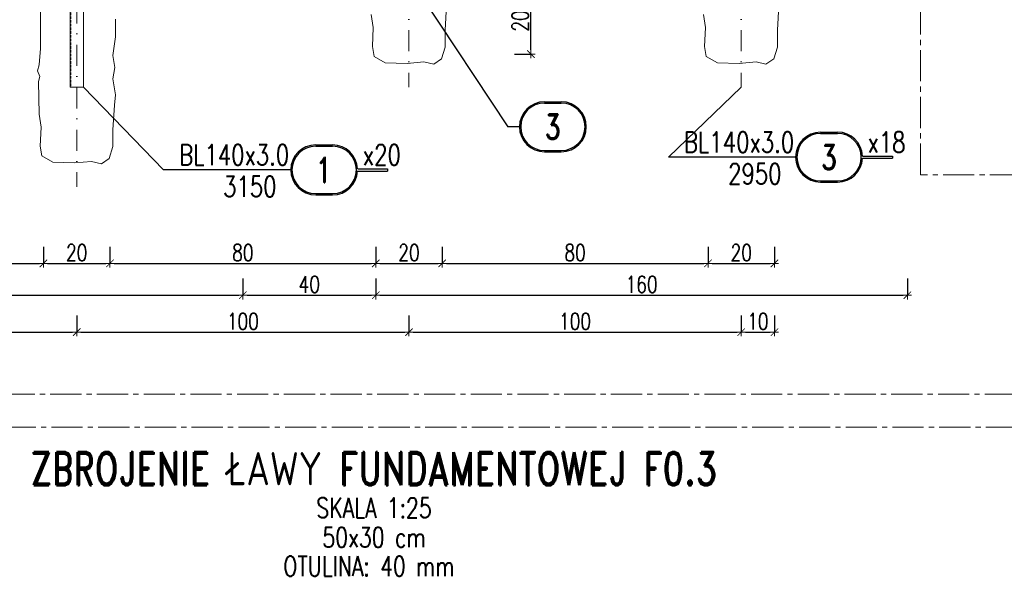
# Model space of a CAD drawing. Header units: millimetres. Extents: x -8 to 14965326, y -810 to 11054951.
# Tile 61 of 72: x 7508329 to 7508625, y 5557918 to 5558090. Entities that reach past the tile are written whole.
import ezdxf
from ezdxf.enums import TextEntityAlignment as Align

# ---------------------------------------------------------------- set-up
doc = ezdxf.new("R2010")
doc.units = ezdxf.units.MM
doc.header["$LTSCALE"] = 0.5
doc.header["$MEASUREMENT"] = 0
for name, pattern in [('CENTER2', [1.125, 0.75, -0.125, 0.125, -0.125]), ('HIDDEN', [9.525, 6.35, -3.175]), ('KRESKAKROPKA', [25.4, 12.7, -6.35, 0, -6.35]), ('KRESKOWA', [0.75, 0.5, -0.25])]:
    doc.linetypes.add(name, pattern=pattern)
doc.layers.get('0').update_dxf_attribs({"linetype": 'CONTINUOUS', "lineweight": 13})
doc.layers.get('Defpoints').update_dxf_attribs({"linetype": 'CONTINUOUS'})
for name, color, linetype, lineweight in [('K_Belki - widok', 3, 'CONTINUOUS', 15), ('K_Kreskowanie', 253, 'CONTINUOUS', 5), ('K_Opis', 7, 'CONTINUOUS', 9), ('K_Osie - przerywana', 8, 'KRESKAKROPKA', 9), ('K_Schody - widok', 60, 'CONTINUOUS', 15), ('tkd_obszary_wykazu', 14, 'CENTER2', 9), ('tkd_otwory', 1, 'CONTINUOUS', 9), ('tkd_otwory_obrys', 1, 'CONTINUOUS', 20), ('tkd_stal_przerywane', 5, 'KRESKOWA', 5), ('tkd_stal_widok', 51, 'CONTINUOUS', 15), ('tkd_wym', 1, 'CONTINUOUS', 5)]:
    doc.layers.add(name, color=color, linetype=linetype, lineweight=lineweight)
doc.layers.add('tkd_opis_sztuki', color=7, linetype='CONTINUOUS')
doc.layers.add('tkd_stal_opis', color=33, linetype='CONTINUOUS')
doc.styles.add('NEW', font='swiss.ttf', dxfattribs={"height": 0.3})
doc.styles.add('TKD_1TXT', font='simplex.shx', dxfattribs={"width": 0.75, "height": 0.25})
doc.styles.add('TKD_2TXT', font='romand.shx', dxfattribs={"width": 0.75, "height": 0.25})
doc.styles.add('TKD_stal', font='simplex.shx', dxfattribs={"width": 0.75, "height": 0.25})
doc.styles.add('tkd_txt0', font='simplex.shx', dxfattribs={"width": 0.75})
doc.dimstyles.new('tkd_1-25cm[cm]', dxfattribs={"dimtxt": 5, "dimasz": 1.25, "dimexe": 0, "dimexo": 5, "dimgap": 0.75, "dimtad": 1, "dimdec": 1, "dimrnd": 0.5, "dimdsep": 46, "dimtxsty": 'tkd_txt0', "dimblk": 'tkd_dim_arrow', "dimcen": 0, "dimclrd": 1, "dimclrt": 7, "dimadec": 0, "dimazin": 0, "dimtfac": 1.666667, "dimtdec": 1, "dimtix": 1, "dimtmove": 1, "dimatfit": 3, "dimldrblk": 'K2', "dimfxl": 5, "dimfxlon": 1, "dimtvp": 0.02, "dimtolj": 1, "dimtzin": 0, "dimarcsym": 0})

# ---------------------------------------------------------------- blocks, each defined once
blk = doc.blocks.new('tkd_dim_arrow')
for p, q in [((-1, 0), (1, 0)), ((0, -1), (0, 1))]:
    blk.add_line(p, q)
at = {"const_width": 0.2}
blk.add_lwpolyline([(-0.9, -0.9), (0.9, 0.9)], dxfattribs=at)
blk = doc.blocks.new('*D484')
at = {"layer": 'Defpoints', "color": 0, "transparency": 16777216}
for p in [(7508256.27, 5558049.9), (7508336.27, 5558049.9), (7508336.27, 5558016.87)]:
    blk.add_point(p, dxfattribs=at)
at = {"layer": 'tkd_wym', "color": 0, "lineweight": -2, "transparency": 16777216}
for p, q in [((7508256.27, 5558021.87), (7508256.27, 5558016.87)), ((7508336.27, 5558021.87), (7508336.27, 5558016.87))]:
    blk.add_line(p, q, dxfattribs=at)
at = {"layer": 'tkd_wym', "color": 1, "lineweight": -2, "transparency": 16777216}
blk.add_line((7508257.52, 5558016.87), (7508335.02, 5558016.87), dxfattribs=at)
at = {"layer": 'tkd_wym', "color": 1, "lineweight": -2, "transparency": 16777216, "xscale": 1.25, "yscale": 1.25, "zscale": 1.25, "rotation": 180}
blk.add_blockref('tkd_dim_arrow', (7508256.27, 5558016.87), dxfattribs=at)
at = {"layer": 'tkd_wym', "color": 1, "lineweight": -2, "transparency": 16777216, "xscale": 1.25, "yscale": 1.25, "zscale": 1.25}
blk.add_blockref('tkd_dim_arrow', (7508336.27, 5558016.87), dxfattribs=at)
at = {"layer": 'tkd_wym', "color": 7, "transparency": 16777216, "insert": (7508296.27, 5558020.12), "char_height": 5, "attachment_point": 5, "style": 'tkd_txt0'}
blk.add_mtext('\\A1;80', dxfattribs=at)
blk = doc.blocks.new('tkd_opis_słupa')
at = {"color": 2, "style": 'TKD_2TXT', "width": 0.75}
blk.add_attdef('NAZWA', text='', height=0.3, dxfattribs=at).set_placement((0.0122, 0.0982), align=Align.CENTER)
at = {"color": 7, "style": 'TKD_1TXT', "width": 0.75, "flags": 1}
for tag in ['ZBROJENIE', 'UWAGI1', 'UWAGI2', 'BETON', 'RZEDNE']:
    blk.add_attdef(tag, text='', height=0.25, dxfattribs=at).set_placement((0.0122, -0.3452), align=Align.CENTER)
at = {"color": 7, "style": 'TKD_1TXT', "width": 0.75}
blk.add_attdef('50X50', text='', height=0.25, dxfattribs=at).set_placement((0.0122, -0.3452), align=Align.CENTER)
blk = doc.blocks.new('K2')
at = {"layer": 'K_Kreskowanie'}
h = blk.add_hatch(color=256, dxfattribs=at)
h.paths.add_polyline_path([(-290, 548), (-20, 548), (-20, 312.04), (-20, 312.04), (-20, 312.04), (-20, 20), (-290, 20), (-290, 40), (-310, 40), (-310, 20), (-310, 0), (0, 0), (0, 568), (-310, 568), (-529, 568), (-529, 463), (-493, 463), (-493, 350.5), (-493, 350.5), (-513, 350.5), (-513, 350.5), (-529, 350.5), (-529, 330.5), (-493, 330.5), (-493, 218), (-493, 218), (-513, 218), (-529, 218), (-529, 198), (-493, 198), (-493, 198), (-475, 198), (-466.7, 198), (-466.7, 218), (-475, 218), (-475, 218), (-475, 463), (-310, 463), (-310, 218), (-348.7, 218), (-348.7, 198), (-310, 198), (-310, 154), (-290, 154)])
h.paths.add_polyline_path([(-509, 548), (-509, 483), (-310, 483), (-310, 548)], flags=16)
for points in [[(-513, 350.5), (-497, 354.5), (-493, 463), (-493, 350.5)], [(-475, 463), (-343, 430), (-310, 218), (-310, 463)], [(-513, 218), (-497, 222), (-493, 330.5), (-493, 218)]]:
    blk.add_hatch(color=256, dxfattribs=at).paths.add_polyline_path(points)
at = {"layer": 'K_Belki - widok'}
for p, q in [((-529, 350.5), (-529, 463)), ((-513, 350.5), (-513, 463)), ((-529, 218), (-529, 330.5)), ((-513, 218), (-513, 330.5)), ((-348.7, 198), (-466.7, 198))]:
    blk.add_line(p, q, dxfattribs=at)
for points in [[(-310, 154.04), (-310, 40.04)], [(-290, 40.04), (-290, 154.04)]]:
    blk.add_lwpolyline(points, dxfattribs=at)
at = {"layer": 'K_Opis', "linetype": 'Continuous'}
for points in [[(-529, 330.5), (-493, 330.5), (-493, 218), (-529, 218), (-529, 198), (-493, 198), (-493, 198), (-475, 198), (-475, 198), (-475, 198), (-475, 198), (-466.7, 198), (-466.7, 218), (-475, 218), (-475, 463), (-310, 463), (-310, 218), (-348.7, 218), (-348.7, 198), (-310, 198), (-310, 154), (-290, 154), (-290, 548), (-20, 548), (-20, 20), (-290, 20), (-290, 40), (-310, 40), (-310, 20), (-310, 20), (-310, 0), (0, 0), (0, 568), (-310, 568), (-529, 568), (-529, 463), (-493, 463), (-493, 350.5), (-529, 350.5), (-529, 330.5)], [(-310, 483), (-310, 548), (-509, 548), (-509, 483), (-310, 483)]]:
    blk.add_lwpolyline(points, dxfattribs=at)
at = {"layer": 'K_Opis', "linetype": 'HIDDEN'}
for points in [[(-529, 330.5), (-493, 330.5), (-493, 218), (-529, 218), (-529, 198), (-493, 198), (-493, 198), (-475, 198), (-475, 198), (-475, 198), (-475, 198), (-466.7, 198), (-466.7, 218), (-475, 218), (-475, 463), (-310, 463), (-310, 218), (-348.7, 218), (-348.7, 198), (-310, 198), (-310, 154), (-290, 154), (-290, 548), (-20, 548), (-20, 20), (-290, 20), (-290, 40), (-310, 40), (-310, 20), (-310, 20), (-310, 0), (0, 0), (0, 568), (-310, 568), (-529, 568), (-529, 463), (-493, 463), (-493, 350.5), (-529, 350.5), (-529, 330.5)], [(-310, 483), (-310, 548), (-509, 548), (-509, 483), (-310, 483)]]:
    blk.add_lwpolyline(points, dxfattribs=at)
at = {"layer": 'K_Schody - widok'}
for p, q in [((-20, 396.04), (-290, 396.04)), ((-224, 172.04), (-224, 396.04)), ((-163, 172.04), (-163, 396.04)), ((-147, 396.04), (-147, 257.33)), ((-85, 284.04), (-85, 396.04)), ((-85, 396.04), (-69.66, 373.49)), ((-158, 172.04), (-158, 391.04)), ((-152, 391.04), (-158, 391.04)), ((-152, 391.04), (-152, 200.04)), ((-290, 368.04), (-163, 368.04)), ((-20, 368.04), (-147, 368.04)), ((-290, 340.04), (-163, 340.04)), ((-20, 340.04), (-147, 340.04)), ((-290, 312.04), (-163, 312.04)), ((-20, 312.04), (-152, 255.18)), ((-20, 312.04), (-147, 312.04)), ((-20, 306.6), (-152, 249.74)), ((-290, 284.04), (-163, 284.04)), ((-85, 284.04), (-147, 284.04)), ((-20, 284.04), (-72.36, 284.04)), ((-85, 278.6), (-85, 200.04)), ((-85, 278.6), (-69.66, 256.04)), ((-85, 278.6), (-85, 200.04)), ((-85, 278.6), (-69.66, 256.04)), ((-290, 256.04), (-163, 256.04)), ((-20, 256.04), (-137.36, 256.04)), ((-147, 251.89), (-147, 200.04)), ((-290, 228.04), (-163, 228.04)), ((-20, 228.04), (-147, 228.04)), ((-290, 200.04), (-163, 200.04)), ((-20, 200.04), (-147, 200.04)), ((-239.34, 194.6), (-224, 172.04)), ((-239.34, 194.6), (-224, 172.04)), ((-158, 172.04), (-290, 172.04))]:
    blk.add_line(p, q, dxfattribs=at)
blk.add_lwpolyline([(-152, 249.74), (-152, 200.04), (-147, 200.04)], dxfattribs=at)
at = {"layer": 'tkd_otwory'}
for points in [[(-513, 350.5), (-497, 354.5), (-493, 463), (-493, 350.5)], [(-475, 463), (-343, 430), (-310, 218), (-310, 463)], [(-513, 218), (-497, 222), (-493, 330.5), (-493, 218)]]:
    blk.add_lwpolyline(points, close=True, dxfattribs=at)
at = {"layer": 'tkd_otwory_obrys'}
for points in [[(-513, 350.5), (-513, 463), (-493, 463), (-493, 350.5)], [(-475, 463), (-310, 463), (-310, 218), (-475, 218)], [(-513, 218), (-493, 218), (-493, 330.5), (-513, 330.5)]]:
    blk.add_lwpolyline(points, close=True, dxfattribs=at)
at = {"layer": 'K_Opis'}
ref = blk.add_blockref('tkd_opis_słupa', (-157.16, 84.45), dxfattribs=dict(at, xscale=-100, yscale=100, zscale=100, rotation=180))
ref.add_attrib('NAZWA', 'K2', dxfattribs={"layer": '0', "color": 2, "height": 30, "style": 'TKD_2TXT', "width": 0.75}).set_placement((-155.94, 44.63), align=Align.CENTER)
ref.add_attrib('50X50', 'kl. schodowa', dxfattribs={"layer": '0', "color": 7, "height": 25, "style": 'TKD_1TXT', "width": 0.75}).set_placement((-155.94, 93.97), align=Align.CENTER)
at = {"layer": 'K_Schody - widok', "style": 'NEW', "width": 0.7}
for s, p in [('8X17.0', (-229.08, 262.62, 0)), ('28', (-202.9, 279.37, 0)), ('8X17.0', (-90.08, 205.23, 0)), ('28', (-63.9, 221.98, 0))]:
    blk.add_text(s, height=16.822, rotation=90, dxfattribs=at).set_placement(p)
blk = doc.blocks.new('*D485')
at = {"layer": 'Defpoints', "color": 0, "transparency": 16777216}
for p in [(7508336.27, 5558049.9), (7508356.27, 5558049.9), (7508356.27, 5558016.87)]:
    blk.add_point(p, dxfattribs=at)
at = {"layer": 'tkd_wym', "color": 0, "lineweight": -2, "transparency": 16777216}
for p, q in [((7508336.27, 5558021.87), (7508336.27, 5558016.87)), ((7508356.27, 5558021.87), (7508356.27, 5558016.87))]:
    blk.add_line(p, q, dxfattribs=at)
at = {"layer": 'tkd_wym', "color": 1, "lineweight": -2, "transparency": 16777216}
blk.add_line((7508337.52, 5558016.87), (7508355.02, 5558016.87), dxfattribs=at)
at = {"layer": 'tkd_wym', "color": 1, "lineweight": -2, "transparency": 16777216, "xscale": 1.25, "yscale": 1.25, "zscale": 1.25, "rotation": 180}
blk.add_blockref('tkd_dim_arrow', (7508336.27, 5558016.87), dxfattribs=at)
at = {"layer": 'tkd_wym', "color": 1, "lineweight": -2, "transparency": 16777216, "xscale": 1.25, "yscale": 1.25, "zscale": 1.25}
blk.add_blockref('tkd_dim_arrow', (7508356.27, 5558016.87), dxfattribs=at)
at = {"layer": 'tkd_wym', "color": 7, "transparency": 16777216, "insert": (7508346.27, 5558020.12), "char_height": 5, "attachment_point": 5, "style": 'tkd_txt0'}
blk.add_mtext('\\A1;20', dxfattribs=at)
blk = doc.blocks.new('*D486')
at = {"layer": 'Defpoints', "color": 0, "transparency": 16777216}
for p in [(7508436.27, 5558079.9), (7508356.27, 5558049.9), (7508436.27, 5558016.87)]:
    blk.add_point(p, dxfattribs=at)
at = {"layer": 'tkd_wym', "color": 0, "lineweight": -2, "transparency": 16777216}
for p, q in [((7508356.27, 5558021.87), (7508356.27, 5558016.87)), ((7508436.27, 5558021.87), (7508436.27, 5558016.87))]:
    blk.add_line(p, q, dxfattribs=at)
at = {"layer": 'tkd_wym', "color": 1, "lineweight": -2, "transparency": 16777216}
blk.add_line((7508357.52, 5558016.87), (7508435.02, 5558016.87), dxfattribs=at)
at = {"layer": 'tkd_wym', "color": 1, "lineweight": -2, "transparency": 16777216, "xscale": 1.25, "yscale": 1.25, "zscale": 1.25, "rotation": 180}
blk.add_blockref('tkd_dim_arrow', (7508356.27, 5558016.87), dxfattribs=at)
at = {"layer": 'tkd_wym', "color": 1, "lineweight": -2, "transparency": 16777216, "xscale": 1.25, "yscale": 1.25, "zscale": 1.25}
blk.add_blockref('tkd_dim_arrow', (7508436.27, 5558016.87), dxfattribs=at)
at = {"layer": 'tkd_wym', "color": 7, "transparency": 16777216, "insert": (7508396.27, 5558020.12), "char_height": 5, "attachment_point": 5, "style": 'tkd_txt0'}
blk.add_mtext('\\A1;80', dxfattribs=at)
blk = doc.blocks.new('*D487')
at = {"layer": 'Defpoints', "color": 0, "transparency": 16777216}
for p in [(7508436.27, 5558079.9), (7508456.27, 5558079.9), (7508456.27, 5558016.87)]:
    blk.add_point(p, dxfattribs=at)
at = {"layer": 'tkd_wym', "color": 0, "lineweight": -2, "transparency": 16777216}
for p, q in [((7508436.27, 5558021.87), (7508436.27, 5558016.87)), ((7508456.27, 5558021.87), (7508456.27, 5558016.87))]:
    blk.add_line(p, q, dxfattribs=at)
at = {"layer": 'tkd_wym', "color": 1, "lineweight": -2, "transparency": 16777216}
blk.add_line((7508437.52, 5558016.87), (7508455.02, 5558016.87), dxfattribs=at)
at = {"layer": 'tkd_wym', "color": 1, "lineweight": -2, "transparency": 16777216, "xscale": 1.25, "yscale": 1.25, "zscale": 1.25, "rotation": 180}
blk.add_blockref('tkd_dim_arrow', (7508436.27, 5558016.87), dxfattribs=at)
at = {"layer": 'tkd_wym', "color": 1, "lineweight": -2, "transparency": 16777216, "xscale": 1.25, "yscale": 1.25, "zscale": 1.25}
blk.add_blockref('tkd_dim_arrow', (7508456.27, 5558016.87), dxfattribs=at)
at = {"layer": 'tkd_wym', "color": 7, "transparency": 16777216, "insert": (7508446.27, 5558020.12), "char_height": 5, "attachment_point": 5, "style": 'tkd_txt0'}
blk.add_mtext('\\A1;20', dxfattribs=at)
blk = doc.blocks.new('*D488')
at = {"layer": 'Defpoints', "color": 0, "transparency": 16777216}
for p in [(7508456.27, 5558079.9), (7508536.27, 5558079.9), (7508536.27, 5558016.87)]:
    blk.add_point(p, dxfattribs=at)
at = {"layer": 'tkd_wym', "color": 0, "lineweight": -2, "transparency": 16777216}
for p, q in [((7508456.27, 5558021.87), (7508456.27, 5558016.87)), ((7508536.27, 5558021.87), (7508536.27, 5558016.87))]:
    blk.add_line(p, q, dxfattribs=at)
at = {"layer": 'tkd_wym', "color": 1, "lineweight": -2, "transparency": 16777216}
blk.add_line((7508457.52, 5558016.87), (7508535.02, 5558016.87), dxfattribs=at)
at = {"layer": 'tkd_wym', "color": 1, "lineweight": -2, "transparency": 16777216, "xscale": 1.25, "yscale": 1.25, "zscale": 1.25, "rotation": 180}
blk.add_blockref('tkd_dim_arrow', (7508456.27, 5558016.87), dxfattribs=at)
at = {"layer": 'tkd_wym', "color": 1, "lineweight": -2, "transparency": 16777216, "xscale": 1.25, "yscale": 1.25, "zscale": 1.25}
blk.add_blockref('tkd_dim_arrow', (7508536.27, 5558016.87), dxfattribs=at)
at = {"layer": 'tkd_wym', "color": 7, "transparency": 16777216, "insert": (7508496.27, 5558020.12), "char_height": 5, "attachment_point": 5, "style": 'tkd_txt0'}
blk.add_mtext('\\A1;80', dxfattribs=at)
blk = doc.blocks.new('*D489')
at = {"layer": 'Defpoints', "color": 0, "transparency": 16777216}
for p in [(7508536.27, 5558079.9), (7508556.27, 5558079.9), (7508556.27, 5558016.87)]:
    blk.add_point(p, dxfattribs=at)
at = {"layer": 'tkd_wym', "color": 0, "lineweight": -2, "transparency": 16777216}
for p, q in [((7508536.27, 5558021.87), (7508536.27, 5558016.87)), ((7508556.27, 5558021.87), (7508556.27, 5558016.87))]:
    blk.add_line(p, q, dxfattribs=at)
at = {"layer": 'tkd_wym', "color": 1, "lineweight": -2, "transparency": 16777216}
blk.add_line((7508537.52, 5558016.87), (7508555.02, 5558016.87), dxfattribs=at)
at = {"layer": 'tkd_wym', "color": 1, "lineweight": -2, "transparency": 16777216, "xscale": 1.25, "yscale": 1.25, "zscale": 1.25, "rotation": 180}
blk.add_blockref('tkd_dim_arrow', (7508536.27, 5558016.87), dxfattribs=at)
at = {"layer": 'tkd_wym', "color": 1, "lineweight": -2, "transparency": 16777216, "xscale": 1.25, "yscale": 1.25, "zscale": 1.25}
blk.add_blockref('tkd_dim_arrow', (7508556.27, 5558016.87), dxfattribs=at)
at = {"layer": 'tkd_wym', "color": 7, "transparency": 16777216, "insert": (7508546.27, 5558020.12), "char_height": 5, "attachment_point": 5, "style": 'tkd_txt0'}
blk.add_mtext('\\A1;20', dxfattribs=at)
blk = doc.blocks.new('*D491')
at = {"layer": 'Defpoints', "color": 0, "transparency": 16777216}
for p in [(7508396.27, 5558279.9), (7508231.27, 5558239.9), (7508396.27, 5558007.28)]:
    blk.add_point(p, dxfattribs=at)
at = {"layer": 'tkd_wym', "color": 0, "lineweight": -2, "transparency": 16777216}
for p, q in [((7508231.27, 5558012.28), (7508231.27, 5558007.28)), ((7508396.27, 5558012.28), (7508396.27, 5558007.28))]:
    blk.add_line(p, q, dxfattribs=at)
at = {"layer": 'tkd_wym', "color": 1, "lineweight": -2, "transparency": 16777216}
blk.add_line((7508232.52, 5558007.28), (7508395.02, 5558007.28), dxfattribs=at)
at = {"layer": 'tkd_wym', "color": 1, "lineweight": -2, "transparency": 16777216, "xscale": 1.25, "yscale": 1.25, "zscale": 1.25, "rotation": 180}
blk.add_blockref('tkd_dim_arrow', (7508231.27, 5558007.28), dxfattribs=at)
at = {"layer": 'tkd_wym', "color": 1, "lineweight": -2, "transparency": 16777216, "xscale": 1.25, "yscale": 1.25, "zscale": 1.25}
blk.add_blockref('tkd_dim_arrow', (7508396.27, 5558007.28), dxfattribs=at)
at = {"layer": 'tkd_wym', "color": 7, "transparency": 16777216, "insert": (7508313.77, 5558010.53), "char_height": 5, "attachment_point": 5, "style": 'tkd_txt0'}
blk.add_mtext('\\A1;165', dxfattribs=at)
blk = doc.blocks.new('*D492')
at = {"layer": 'Defpoints', "color": 0, "transparency": 16777216}
for p in [(7508396.27, 5558279.9), (7508436.27, 5558249.9), (7508436.27, 5558007.28)]:
    blk.add_point(p, dxfattribs=at)
at = {"layer": 'tkd_wym', "color": 0, "lineweight": -2, "transparency": 16777216}
for p, q in [((7508396.27, 5558012.28), (7508396.27, 5558007.28)), ((7508436.27, 5558012.28), (7508436.27, 5558007.28))]:
    blk.add_line(p, q, dxfattribs=at)
at = {"layer": 'tkd_wym', "color": 1, "lineweight": -2, "transparency": 16777216}
blk.add_line((7508397.52, 5558007.28), (7508435.02, 5558007.28), dxfattribs=at)
at = {"layer": 'tkd_wym', "color": 1, "lineweight": -2, "transparency": 16777216, "xscale": 1.25, "yscale": 1.25, "zscale": 1.25, "rotation": 180}
blk.add_blockref('tkd_dim_arrow', (7508396.27, 5558007.28), dxfattribs=at)
at = {"layer": 'tkd_wym', "color": 1, "lineweight": -2, "transparency": 16777216, "xscale": 1.25, "yscale": 1.25, "zscale": 1.25}
blk.add_blockref('tkd_dim_arrow', (7508436.27, 5558007.28), dxfattribs=at)
at = {"layer": 'tkd_wym', "color": 7, "transparency": 16777216, "insert": (7508416.27, 5558010.53), "char_height": 5, "attachment_point": 5, "style": 'tkd_txt0'}
blk.add_mtext('\\A1;40', dxfattribs=at)
blk = doc.blocks.new('*D493')
at = {"layer": 'Defpoints', "color": 0, "transparency": 16777216}
for p in [(7508596.27, 5558309.9), (7508436.27, 5558249.9), (7508596.27, 5558007.28)]:
    blk.add_point(p, dxfattribs=at)
at = {"layer": 'tkd_wym', "color": 0, "lineweight": -2, "transparency": 16777216}
for p, q in [((7508436.27, 5558012.28), (7508436.27, 5558007.28)), ((7508596.27, 5558012.28), (7508596.27, 5558007.28))]:
    blk.add_line(p, q, dxfattribs=at)
at = {"layer": 'tkd_wym', "color": 1, "lineweight": -2, "transparency": 16777216}
blk.add_line((7508437.52, 5558007.28), (7508595.02, 5558007.28), dxfattribs=at)
at = {"layer": 'tkd_wym', "color": 1, "lineweight": -2, "transparency": 16777216, "xscale": 1.25, "yscale": 1.25, "zscale": 1.25, "rotation": 180}
blk.add_blockref('tkd_dim_arrow', (7508436.27, 5558007.28), dxfattribs=at)
at = {"layer": 'tkd_wym', "color": 1, "lineweight": -2, "transparency": 16777216, "xscale": 1.25, "yscale": 1.25, "zscale": 1.25}
blk.add_blockref('tkd_dim_arrow', (7508596.27, 5558007.28), dxfattribs=at)
at = {"layer": 'tkd_wym', "color": 7, "transparency": 16777216, "insert": (7508516.27, 5558010.53), "char_height": 5, "attachment_point": 5, "style": 'tkd_txt0'}
blk.add_mtext('\\A1;160', dxfattribs=at)
blk = doc.blocks.new('*D495')
at = {"layer": 'Defpoints', "color": 0, "transparency": 16777216}
for p in [(7508246.27, 5558049.9), (7508346.27, 5558039.9), (7508346.27, 5557996.16)]:
    blk.add_point(p, dxfattribs=at)
at = {"layer": 'tkd_wym', "color": 0, "lineweight": -2, "transparency": 16777216}
for p, q in [((7508246.27, 5558001.16), (7508246.27, 5557996.16)), ((7508346.27, 5558001.16), (7508346.27, 5557996.16))]:
    blk.add_line(p, q, dxfattribs=at)
at = {"layer": 'tkd_wym', "color": 1, "lineweight": -2, "transparency": 16777216}
blk.add_line((7508247.52, 5557996.16), (7508345.02, 5557996.16), dxfattribs=at)
at = {"layer": 'tkd_wym', "color": 1, "lineweight": -2, "transparency": 16777216, "xscale": 1.25, "yscale": 1.25, "zscale": 1.25, "rotation": 180}
blk.add_blockref('tkd_dim_arrow', (7508246.27, 5557996.16), dxfattribs=at)
at = {"layer": 'tkd_wym', "color": 1, "lineweight": -2, "transparency": 16777216, "xscale": 1.25, "yscale": 1.25, "zscale": 1.25}
blk.add_blockref('tkd_dim_arrow', (7508346.27, 5557996.16), dxfattribs=at)
at = {"layer": 'tkd_wym', "color": 7, "transparency": 16777216, "insert": (7508296.27, 5557999.41), "char_height": 5, "attachment_point": 5, "style": 'tkd_txt0'}
blk.add_mtext('\\A1;100', dxfattribs=at)
blk = doc.blocks.new('*D496')
at = {"layer": 'Defpoints', "color": 0, "transparency": 16777216}
for p in [(7508446.27, 5558069.9), (7508346.27, 5558039.9), (7508446.27, 5557996.16)]:
    blk.add_point(p, dxfattribs=at)
at = {"layer": 'tkd_wym', "color": 0, "lineweight": -2, "transparency": 16777216}
for p, q in [((7508346.27, 5558001.16), (7508346.27, 5557996.16)), ((7508446.27, 5558001.16), (7508446.27, 5557996.16))]:
    blk.add_line(p, q, dxfattribs=at)
at = {"layer": 'tkd_wym', "color": 1, "lineweight": -2, "transparency": 16777216}
blk.add_line((7508347.52, 5557996.16), (7508445.02, 5557996.16), dxfattribs=at)
at = {"layer": 'tkd_wym', "color": 1, "lineweight": -2, "transparency": 16777216, "xscale": 1.25, "yscale": 1.25, "zscale": 1.25, "rotation": 180}
blk.add_blockref('tkd_dim_arrow', (7508346.27, 5557996.16), dxfattribs=at)
at = {"layer": 'tkd_wym', "color": 1, "lineweight": -2, "transparency": 16777216, "xscale": 1.25, "yscale": 1.25, "zscale": 1.25}
blk.add_blockref('tkd_dim_arrow', (7508446.27, 5557996.16), dxfattribs=at)
at = {"layer": 'tkd_wym', "color": 7, "transparency": 16777216, "insert": (7508396.27, 5557999.41), "char_height": 5, "attachment_point": 5, "style": 'tkd_txt0'}
blk.add_mtext('\\A1;100', dxfattribs=at)
blk = doc.blocks.new('*D497')
at = {"layer": 'Defpoints', "color": 0, "transparency": 16777216}
for p in [(7508446.27, 5558069.9), (7508546.27, 5558069.9), (7508546.27, 5557996.16)]:
    blk.add_point(p, dxfattribs=at)
at = {"layer": 'tkd_wym', "color": 0, "lineweight": -2, "transparency": 16777216}
for p, q in [((7508446.27, 5558001.16), (7508446.27, 5557996.16)), ((7508546.27, 5558001.16), (7508546.27, 5557996.16))]:
    blk.add_line(p, q, dxfattribs=at)
at = {"layer": 'tkd_wym', "color": 1, "lineweight": -2, "transparency": 16777216}
blk.add_line((7508447.52, 5557996.16), (7508545.02, 5557996.16), dxfattribs=at)
at = {"layer": 'tkd_wym', "color": 1, "lineweight": -2, "transparency": 16777216, "xscale": 1.25, "yscale": 1.25, "zscale": 1.25, "rotation": 180}
blk.add_blockref('tkd_dim_arrow', (7508446.27, 5557996.16), dxfattribs=at)
at = {"layer": 'tkd_wym', "color": 1, "lineweight": -2, "transparency": 16777216, "xscale": 1.25, "yscale": 1.25, "zscale": 1.25}
blk.add_blockref('tkd_dim_arrow', (7508546.27, 5557996.16), dxfattribs=at)
at = {"layer": 'tkd_wym', "color": 7, "transparency": 16777216, "insert": (7508496.27, 5557999.41), "char_height": 5, "attachment_point": 5, "style": 'tkd_txt0'}
blk.add_mtext('\\A1;100', dxfattribs=at)
blk = doc.blocks.new('*D498')
at = {"layer": 'Defpoints', "color": 0, "transparency": 16777216}
for p in [(7508556.27, 5558079.9), (7508546.27, 5558069.9), (7508556.27, 5557996.16)]:
    blk.add_point(p, dxfattribs=at)
at = {"layer": 'tkd_wym', "color": 0, "lineweight": -2, "transparency": 16777216}
for p, q in [((7508546.27, 5558001.16), (7508546.27, 5557996.16)), ((7508556.27, 5558001.16), (7508556.27, 5557996.16))]:
    blk.add_line(p, q, dxfattribs=at)
at = {"layer": 'tkd_wym', "color": 1, "lineweight": -2, "transparency": 16777216}
blk.add_line((7508547.52, 5557996.16), (7508555.02, 5557996.16), dxfattribs=at)
at = {"layer": 'tkd_wym', "color": 1, "lineweight": -2, "transparency": 16777216, "xscale": 1.25, "yscale": 1.25, "zscale": 1.25, "rotation": 180}
blk.add_blockref('tkd_dim_arrow', (7508546.27, 5557996.16), dxfattribs=at)
at = {"layer": 'tkd_wym', "color": 1, "lineweight": -2, "transparency": 16777216, "xscale": 1.25, "yscale": 1.25, "zscale": 1.25}
blk.add_blockref('tkd_dim_arrow', (7508556.27, 5557996.16), dxfattribs=at)
at = {"layer": 'tkd_wym', "color": 7, "transparency": 16777216, "insert": (7508551.27, 5557999.41), "char_height": 5, "attachment_point": 5, "style": 'tkd_txt0'}
blk.add_mtext('\\A1;10', dxfattribs=at)
blk = doc.blocks.new('*D503')
at = {"layer": 'Defpoints', "color": 0, "transparency": 16777216}
for p in [(7508448.27, 5558099.9), (7508482.99, 5558099.9), (7508456.27, 5558079.9)]:
    blk.add_point(p, dxfattribs=at)
at = {"layer": 'tkd_wym', "color": 0, "lineweight": -2, "transparency": 16777216}
for p, q in [((7508477.99, 5558099.9), (7508482.99, 5558099.9)), ((7508477.99, 5558079.9), (7508482.99, 5558079.9))]:
    blk.add_line(p, q, dxfattribs=at)
at = {"layer": 'tkd_wym', "color": 1, "lineweight": -2, "transparency": 16777216}
blk.add_line((7508482.99, 5558081.15), (7508482.99, 5558098.65), dxfattribs=at)
at = {"layer": 'tkd_wym', "color": 1, "lineweight": -2, "transparency": 16777216, "xscale": 1.25, "yscale": 1.25, "zscale": 1.25}
for p, rotation in [((7508482.99, 5558099.9), 90), ((7508482.99, 5558079.9), 270)]:
    blk.add_blockref('tkd_dim_arrow', p, dxfattribs=dict(at, rotation=rotation))
at = {"layer": 'tkd_wym', "color": 7, "transparency": 16777216, "insert": (7508479.74, 5558089.9), "char_height": 5, "attachment_point": 5, "rotation": 90, "style": 'tkd_txt0'}
blk.add_mtext('\\A1;20', dxfattribs=at)
blk = doc.blocks.new('tkd_stal_wykaz_new')
for p, q in [((0.301, 0.301), (0.504, 0.301)), ((0.301, 0.286), (0.504, 0.286)), ((0.806, 0.013), (1.166, 0.013)), ((1.166, 0.013), (1.166, -0.013)), ((0.806, -0.013), (1.166, -0.013)), ((0.301, -0.286), (0.504, -0.286)), ((0.301, -0.301), (0.504, -0.301))]:
    blk.add_line(p, q)
for centre, radius, start, end in [((0.301, 0), 0.301, 90, 270), ((0.301, 0), 0.286, 90, 270), ((0.504, 0), 0.301, 2.3881, 90), ((0.504, 0), 0.286, 270, 90), ((0.504, 0), 0.301, 270, 357.6119)]:
    blk.add_arc(centre, radius, start, end)
at = {"color": 7, "style": 'TKD_stal', "width": 0.75}
for tag, p in [('PROFIL', (-0.019, 0.056)), ('DŁUGOŚĆ', (-0.171, -0.325))]:
    blk.add_attdef(tag, text='', height=0.25, dxfattribs=at).set_placement(p, align=Align.RIGHT)
blk.add_attdef('OPIS_DODATKOWY', (0.866, 0.056), '', height=0.25, dxfattribs=at)
at = {"color": 2, "style": 'TKD_2TXT', "width": 0.75}
blk.add_attdef('1', text='', height=0.3, dxfattribs=at).set_placement((0.403, 0), align=Align.MIDDLE_CENTER)
at = {"color": 6, "style": 'TKD_stal', "width": 0.75}
blk.add_attdef('UWAGI', text='', height=0.175, dxfattribs=at).set_placement((-0.285, -0.569), align=Align.RIGHT)
at = {"color": 7, "style": 'TKD_stal', "width": 0.75, "flags": 1}
for tag, p in [('STAL', (-0.585, -0.925)), ('SZTUK', (-0.628, -1.283)), ('MASA_JEDN', (-0.628, -1.667)), ('POW_MAL', (-0.628, -2.054)), ('KOMENTARZ', (-0.628, -2.387))]:
    blk.add_attdef(tag, text='', height=0.25, dxfattribs=at).set_placement(p, align=Align.CENTER)
blk = doc.blocks.new('tkd_opis_sztuki_050')
at = {"color": 3, "style": 'TKD_2TXT', "width": 0.75}
blk.add_attdef('NAZWA', text='', height=0.4, dxfattribs=at).set_placement((0.053, 0), align=Align.CENTER)
at = {"color": 7, "style": 'TKD_1TXT', "width": 0.75}
blk.add_attdef('SZTUK', (1.522, 0.127), '', height=0.24, dxfattribs=at)
for tag, p in [('UWAGA1', (0.053, -0.394)), ('UWAGA2', (0.053, -0.748)), ('UWAGA3', (0.053, -1.096))]:
    blk.add_attdef(tag, text='', height=0.24, dxfattribs=at).set_placement(p, align=Align.CENTER)
blk = doc.blocks.new('tkd_stal2')
for p, q in [((0.44, 0.301), (0.643, 0.301)), ((0.44, 0.286), (0.643, 0.286)), ((0.139, 0), (0, 0)), ((0.44, -0.286), (0.643, -0.286)), ((0.44, -0.301), (0.643, -0.301))]:
    blk.add_line(p, q)
for centre, radius, start, end in [((0.44, 0), 0.301, 90, 270), ((0.44, 0), 0.286, 90, 270), ((0.643, 0), 0.301, 270, 90), ((0.643, 0), 0.286, 270, 90)]:
    blk.add_arc(centre, radius, start, end)
at = {"color": 2, "style": 'TKD_2TXT', "width": 0.75}
blk.add_attdef('1', text='', height=0.3, dxfattribs=at).set_placement((0.542, 0), align=Align.MIDDLE_CENTER)

msp = doc.modelspace()

# ---------------------------------------------------------------- linework, layer by layer
at = {"layer": 'K_Opis'}
for points in [[(7508335.3387, 5558092.8156), (7508335.3387, 5558088.1715), (7508335.3387, 5558081.6276), (7508334.9342, 5558076.7211), (7508334.5065, 5558074.9041), (7508335.2015, 5558073.194), (7508334.7254, 5558071.6225), (7508334.9274, 5558061.804), (7508335.5209, 5558057.8893), (7508335.2536, 5558052.1711), (7508335.752, 5558049.2221), (7508339.1306, 5558047.3223), (7508345.6768, 5558047.1112), (7508350.7447, 5558047.5334), (7508353.7011, 5558046.9001), (7508356.0494, 5558048.4836), (7508357.1721, 5558052.0428), (7508357.1721, 5558057.109), (7508357.5998, 5558064.516), (7508357.9686, 5558067.5929), (7508357.124, 5558072.4481), (7508357.7561, 5558075.8683), (7508357.1226, 5558079.4569), (7508357.9244, 5558085.1081), (7508357.9244, 5558090.3854)], [(7508434.9274, 5558091.804), (7508435.5209, 5558087.8893), (7508435.2536, 5558082.1711), (7508435.752, 5558079.2221), (7508439.1306, 5558077.3223), (7508445.6768, 5558077.1112), (7508450.7447, 5558077.5334), (7508453.7011, 5558076.9001), (7508456.0494, 5558078.4836), (7508457.1721, 5558082.0428), (7508457.1721, 5558087.109), (7508457.5998, 5558094.516)], [(7508534.9274, 5558091.804), (7508535.5209, 5558087.8893), (7508535.2536, 5558082.1711), (7508535.752, 5558079.2221), (7508539.1306, 5558077.3223), (7508545.6768, 5558077.1112), (7508550.7447, 5558077.5334), (7508553.7011, 5558076.9001), (7508556.0494, 5558078.4836), (7508557.1721, 5558082.0428), (7508557.1721, 5558087.109), (7508557.5998, 5558094.516)]]:
    msp.add_lwpolyline(points, dxfattribs=at)
at = {"layer": 'K_Osie - przerywana'}
for p, q in [((7508446.2729, 5558419.9003), (7508446.2729, 5558069.9003)), ((7508546.2729, 5558419.9003), (7508546.2729, 5558069.9003)), ((7508346.2729, 5558389.9003), (7508346.2729, 5558039.9003))]:
    msp.add_line(p, q, dxfattribs=at)
at = {"layer": 'tkd_obszary_wykazu', "ltscale": 25}
for points in [[(7508171.2711, 5558514.7879), (7508713.3082, 5558514.7879), (7508713.3082, 5557977.4549), (7508171.2711, 5557977.4549)], [(7508600.2173, 5558129.2158), (7508700.7893, 5558129.2158), (7508700.7893, 5558043.5865), (7508600.2173, 5558043.5865)], [(7508198.0454, 5557967.4982), (7508651.3475, 5557967.4982), (7508651.3475, 5557607.426), (7508198.0454, 5557607.426)]]:
    msp.add_lwpolyline(points, close=True, dxfattribs=at)
at = {"layer": 'tkd_stal_opis'}
msp.add_line((7508448.2729, 5558099.9003), (7508476.0444, 5558058.0162), dxfattribs=at)
for points in [[(7508410.679, 5558045.0206), (7508372.429, 5558045.0206), (7508348.2729, 5558069.9003)], [(7508562.6481, 5558048.866), (7508524.3981, 5558048.866), (7508546.2729, 5558069.9003)]]:
    msp.add_lwpolyline(points, dxfattribs=at)
at = {"layer": 'tkd_stal_przerywane', "linetype": 'KRESKOWA', "ltscale": 3}
msp.add_lwpolyline([(7508344.4729, 5558384.9003), (7508344.4729, 5558069.9003)], dxfattribs=at)
at = {"layer": 'tkd_stal_widok'}
msp.add_lwpolyline([(7508348.2729, 5558384.9003), (7508348.2729, 5558069.9003), (7508344.2729, 5558069.9003), (7508344.2729, 5558384.9003)], close=True, dxfattribs=at)

# ---------------------------------------------------------------- block references
at = {"layer": 'tkd_opis_sztuki'}
ref = msp.add_blockref('tkd_opis_sztuki_050', (7508434.4205, 5557950.0412), dxfattribs=dict(at, xscale=25, yscale=25, zscale=25))
ref.add_attrib('NAZWA', 'ZBROJENIE ŁAWY FUNDAMENTOWEJ F0.3', dxfattribs={"layer": '0', "color": 3, "height": 10, "style": 'TKD_2TXT', "width": 0.75}).set_placement((7508435.7421, 5557950.0356), align=Align.CENTER)
ref.add_attrib('UWAGA1', 'SKALA 1:25', dxfattribs={"layer": '0', "color": 7, "height": 6, "style": 'TKD_1TXT', "width": 0.75}).set_placement((7508435.7421, 5557940.1993), align=Align.CENTER)
ref.add_attrib('UWAGA2', '50x30 cm', dxfattribs={"layer": '0', "color": 7, "height": 6, "style": 'TKD_1TXT', "width": 0.75}).set_placement((7508435.7421, 5557931.3477), align=Align.CENTER)
ref.add_attrib('UWAGA3', 'OTULINA: 40 mm ', dxfattribs={"layer": '0', "color": 7, "height": 6, "style": 'TKD_1TXT', "width": 0.75}).set_placement((7508435.7421, 5557922.6413), align=Align.CENTER)
at = {"layer": 'tkd_stal_opis', "xscale": 25, "yscale": 25, "zscale": 25}
for name, p, values in [('tkd_stal2', (7508476.0444, 5558058.0162), {'1': '3'}), ('tkd_stal_wykaz_new', (7508562.6481, 5558048.866), {'PROFIL': 'BL140x3.0', '1': '3', 'DŁUGOŚĆ': '2950', 'OPIS_DODATKOWY': 'x18'}), ('tkd_stal_wykaz_new', (7508410.679, 5558045.0206), {'PROFIL': 'BL140x3.0', '1': '1', 'DŁUGOŚĆ': '3150', 'OPIS_DODATKOWY': 'x20'})]:
    msp.add_blockref(name, p, dxfattribs=at).add_auto_attribs(values)

# ---------------------------------------------------------------- dimensions: what is measured, and where the dimension line sits
at = {"layer": 'tkd_wym'}
for base, p1, p2, picture, middle in [((7508596.2729, 5558007.2756), (7508436.2729, 5558249.9003), (7508596.2729, 5558309.9003), '*D493', (7508516.2729, 5558010.5256)), ((7508396.2729, 5558007.2756), (7508231.2729, 5558239.9003), (7508396.2729, 5558279.9003), '*D491', (7508313.7729, 5558010.5256)), ((7508436.2729, 5558007.2756), (7508396.2729, 5558279.9003), (7508436.2729, 5558249.9003), '*D492', (7508416.2729, 5558010.5256)), ((7508436.2729, 5558016.8724), (7508356.2729, 5558049.9003), (7508436.2729, 5558079.9003), '*D486', (7508396.2729, 5558020.1224)), ((7508456.2729, 5558016.8724), (7508436.2729, 5558079.9003), (7508456.2729, 5558079.9003), '*D487', (7508446.2729, 5558020.1224)), ((7508536.2729, 5558016.8724), (7508456.2729, 5558079.9003), (7508536.2729, 5558079.9003), '*D488', (7508496.2729, 5558020.1224)), ((7508556.2729, 5558016.8724), (7508536.2729, 5558079.9003), (7508556.2729, 5558079.9003), '*D489', (7508546.2729, 5558020.1224)), ((7508556.2729, 5557996.1555), (7508546.2729, 5558069.9003), (7508556.2729, 5558079.9003), '*D498', (7508551.2729, 5557999.4055)), ((7508446.2729, 5557996.1555), (7508346.2729, 5558039.9003), (7508446.2729, 5558069.9003), '*D496', (7508396.2729, 5557999.4055)), ((7508546.2729, 5557996.1555), (7508446.2729, 5558069.9003), (7508546.2729, 5558069.9003), '*D497', (7508496.2729, 5557999.4055)), ((7508346.2729, 5557996.1555), (7508246.2729, 5558049.9003), (7508346.2729, 5558039.9003), '*D495', (7508296.2729, 5557999.4055)), ((7508336.2729, 5558016.8724), (7508256.2729, 5558049.9003), (7508336.2729, 5558049.9003), '*D484', (7508296.2729, 5558020.1224)), ((7508356.2729, 5558016.8724), (7508336.2729, 5558049.9003), (7508356.2729, 5558049.9003), '*D485', (7508346.2729, 5558020.1224))]:
    dim = msp.add_linear_dim(base=base, p1=p1, p2=p2, dimstyle='tkd_1-25cm[cm]', dxfattribs=at)
    dim.commit()
    dim.dimension.update_dxf_attribs({"geometry": picture, "text_midpoint": middle})
dim = msp.add_linear_dim(base=(7508482.9884, 5558099.9003), p1=(7508456.2729, 5558079.9003), p2=(7508448.2729, 5558099.9003), angle=90, dimstyle='tkd_1-25cm[cm]', dxfattribs=at)
dim.commit()
dim.dimension.update_dxf_attribs({"geometry": '*D503', "text_midpoint": (7508479.7384, 5558089.9003)})

doc.saveas('drawing.dxf')
